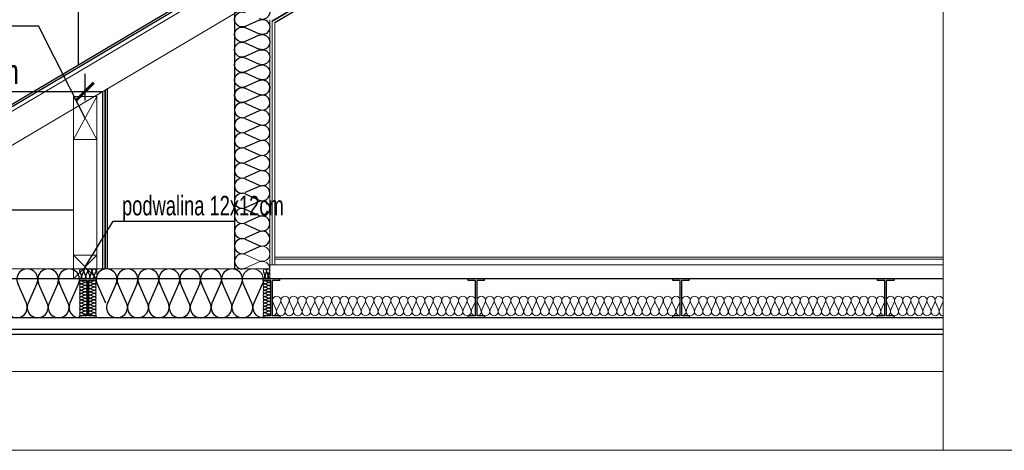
# Model space of a CAD drawing. Header units: millimetres. Extents: x -39 to 2061, y 142 to 1627.
# Tile 2 of 9: x 317 to 821, y 740 to 960. Entities that reach past the tile are written whole.
import ezdxf

# ---------------------------------------------------------------- set-up
doc = ezdxf.new("R2010")
doc.units = ezdxf.units.MM
for name, color, linetype in [('__opis mały', 1, 'Continuous'), ('__opis pomocnicze', 9, 'Continuous'), ('__SZRAF', 8, 'Continuous'), ('_STAL śruby', 8, 'Continuous'), ('_STROP opis', 4, 'Continuous'), ('INWENT STROPY', 7, 'Continuous')]:
    doc.layers.add(name, color=color, linetype=linetype)
doc.layers.add('INWENT STROPY_Nr_Pióra__2', color=7, linetype='Continuous', lineweight=13, true_color=0x7f7f7f)
doc.layers.add('Inwentaryzacja Konst._Nr_Pióra__3', color=7, linetype='Continuous', lineweight=20, true_color=0xff6600)
doc.styles.add('BIKTS', font='bikromsw.shx', dxfattribs={"width": 0.7})
doc.styles.add('BIKWYM', font='BIKROMSW.SHX', dxfattribs={"width": 0.8})
doc.dimstyles.new('_1-50', dxfattribs={"dimscale": 0.5, "dimtxt": 25, "dimasz": 18, "dimexe": 18, "dimexo": 18, "dimgap": 0, "dimtad": 0, "dimdec": 1, "dimrnd": 1, "dimzin": 9, "dimdsep": 46, "dimtxsty": 'BIKWYM', "dimblk1": 'ARCHTICK', "dimblk2": 'ARCHTICK', "dimsah": 1, "dimcen": 0, "dimdle": 18, "dimclrd": 1, "dimclre": 1, "dimclrt": 7, "dimadec": 0, "dimazin": 0, "dimtfac": 0.033333, "dimtdec": 1, "dimtmove": 0, "dimatfit": 3, "dimldrblk": 'ARCHTICK', "dimfxl": 1, "dimtvp": 0.8, "dimtolj": 1, "dimarcsym": 0})

# ---------------------------------------------------------------- blocks, each defined once
blk = doc.blocks.new('Izolacja cieplna 14_8', base_point=(-189328, 7553.2))
at = {"layer": 'INWENT STROPY_Nr_Pióra__2', "linetype": 'Continuous'}
for p, q in [((-189326.2, 7623.4), (-189308.2, 7583)), ((-189304.5, 7583), (-189286.5, 7623.4)), ((-189282.9, 7623.4), (-189264.9, 7583)), ((-189261.2, 7583), (-189243.2, 7623.4)), ((-189239.6, 7623.4), (-189221.6, 7583)), ((-189217.9, 7583), (-189199.9, 7623.4)), ((-189196.3, 7623.4), (-189178.3, 7583)), ((-189174.6, 7583), (-189156.6, 7623.4)), ((-189153, 7623.4), (-189135, 7583)), ((-189131.3, 7583), (-189113.3, 7623.4)), ((-189109.7, 7623.4), (-189091.7, 7583)), ((-189088, 7583), (-189070, 7623.4)), ((-189066.4, 7623.4), (-189048.4, 7583)), ((-189044.7, 7583), (-189026.7, 7623.4)), ((-189023.1, 7623.4), (-189005.1, 7583)), ((-189001.4, 7583), (-188983.4, 7623.4)), ((-188979.8, 7623.4), (-188961.8, 7583)), ((-188958.1, 7583), (-188940.1, 7623.4)), ((-188936.5, 7623.4), (-188918.5, 7583)), ((-188914.8, 7583), (-188896.8, 7623.4)), ((-188893.2, 7623.4), (-188875.2, 7583)), ((-188871.5, 7583), (-188853.5, 7623.4)), ((-188849.9, 7623.4), (-188831.9, 7583)), ((-188828.2, 7583), (-188810.2, 7623.4)), ((-188806.6, 7623.4), (-188788.6, 7583)), ((-188784.9, 7583), (-188766.9, 7623.4)), ((-188763.3, 7623.4), (-188745.3, 7583)), ((-188741.6, 7583), (-188723.6, 7623.4)), ((-188720, 7623.4), (-188702, 7583)), ((-188698.3, 7583), (-188680.3, 7623.4)), ((-188676.7, 7623.4), (-188658.7, 7583)), ((-188655, 7583), (-188637, 7623.4)), ((-188633.4, 7623.4), (-188615.4, 7583)), ((-188611.7, 7583), (-188593.7, 7623.4)), ((-188590.1, 7623.4), (-188572.1, 7583)), ((-188568.4, 7583), (-188550.4, 7623.4)), ((-188546.8, 7623.4), (-188528.8, 7583)), ((-188525.1, 7583), (-188507.1, 7623.4)), ((-188503.5, 7623.4), (-188485.5, 7583)), ((-188481.8, 7583), (-188463.8, 7623.4)), ((-188460.2, 7623.4), (-188442.2, 7583)), ((-188438.5, 7583), (-188420.5, 7623.4)), ((-188416.9, 7623.4), (-188398.9, 7583)), ((-188395.2, 7583), (-188377.2, 7623.4)), ((-188373.6, 7623.4), (-188355.6, 7583)), ((-188351.9, 7583), (-188333.9, 7623.4)), ((-188330.3, 7623.4), (-188312.3, 7583)), ((-188308.6, 7583), (-188290.6, 7623.4))]:
    blk.add_line(p, q, dxfattribs=at)
for centre, start_param, end_param in [((-189306.3, 7631.9), 5.870392, 9.837571), ((-189263, 7631.9), 5.870392, 9.837571), ((-189219.7, 7631.9), 5.870392, 9.837571), ((-189176.4, 7631.9), 5.870392, 9.837571), ((-189133.1, 7631.9), 5.870392, 9.837571), ((-189089.8, 7631.9), 5.870392, 9.837571), ((-189046.5, 7631.9), 5.870392, 9.837571), ((-189003.2, 7631.9), 5.870392, 9.837571), ((-188959.9, 7631.9), 5.870392, 9.837571), ((-188916.6, 7631.9), 5.870392, 9.837571), ((-188873.3, 7631.9), 5.870392, 9.837571), ((-188830, 7631.9), 5.870392, 9.837571), ((-188786.7, 7631.9), 5.870392, 9.837571), ((-188743.4, 7631.9), 5.870392, 9.837571), ((-188700.1, 7631.9), 5.870392, 9.837571), ((-188656.8, 7631.9), 5.870392, 9.837571), ((-188613.5, 7631.9), 5.870392, 9.837571), ((-188570.2, 7631.9), 5.870392, 9.837571), ((-188526.9, 7631.9), 5.870392, 9.837571), ((-188483.6, 7631.9), 5.870392, 9.837571), ((-188440.3, 7631.9), 5.870392, 9.837571), ((-188397, 7631.9), 5.870392, 9.837571), ((-188353.7, 7631.9), 5.870392, 9.837571), ((-188310.4, 7631.9), 5.870392, 9.837571), ((-189328, 7574.4), 4.712389, 6.695979), ((-189284.7, 7574.4), 2.7288, 6.695979), ((-189241.4, 7574.4), 2.7288, 6.695979), ((-189198.1, 7574.4), 2.7288, 6.695979), ((-189154.8, 7574.4), 2.7288, 6.695979), ((-189111.5, 7574.4), 2.7288, 6.695979), ((-189068.2, 7574.4), 2.7288, 6.695979), ((-189024.9, 7574.4), 2.7288, 6.695979), ((-188981.6, 7574.4), 2.7288, 6.695979), ((-188938.3, 7574.4), 2.7288, 6.695979), ((-188895, 7574.4), 2.7288, 6.695979), ((-188851.7, 7574.4), 2.7288, 6.695979), ((-188808.4, 7574.4), 2.7288, 6.695979), ((-188765.1, 7574.4), 2.7288, 6.695979), ((-188721.8, 7574.4), 2.7288, 6.695979), ((-188678.5, 7574.4), 2.7288, 6.695979), ((-188635.2, 7574.4), 2.7288, 6.695979), ((-188591.9, 7574.4), 2.7288, 6.695979), ((-188548.6, 7574.4), 2.7288, 6.695979), ((-188505.3, 7574.4), 2.7288, 6.695979), ((-188462, 7574.4), 2.7288, 6.695979), ((-188418.7, 7574.4), 2.7288, 6.695979), ((-188375.4, 7574.4), 2.7288, 6.695979), ((-188332.1, 7574.4), 2.7288, 6.695979), ((-188288.8, 7574.4), 2.7288, 4.712389)]:
    blk.add_ellipse(centre, major_axis=(21.6, 0), ratio=0.982347, start_param=start_param, end_param=end_param, dxfattribs=at)
blk = doc.blocks.new('Izolacja cieplna 14_42', base_point=(-190375.2, 7553.2))
at = {"layer": 'INWENT STROPY_Nr_Pióra__2', "linetype": 'Continuous'}
for p, q in [((-190373.4, 7623.4), (-190355.4, 7583)), ((-190351.7, 7583), (-190333.7, 7623.4)), ((-190330.1, 7623.4), (-190312.1, 7583)), ((-190308.4, 7583), (-190290.4, 7623.4)), ((-190286.8, 7623.4), (-190268.8, 7583)), ((-190265.1, 7583), (-190247.1, 7623.4)), ((-190243.5, 7623.4), (-190225.5, 7583)), ((-190221.8, 7583), (-190203.8, 7623.4)), ((-190200.2, 7623.4), (-190182.2, 7583)), ((-190178.5, 7583), (-190160.5, 7623.4)), ((-190156.9, 7623.4), (-190138.9, 7583)), ((-190135.2, 7583), (-190117.2, 7623.4)), ((-190113.6, 7623.4), (-190095.6, 7583)), ((-190091.9, 7583), (-190073.9, 7623.4)), ((-190070.3, 7623.4), (-190052.3, 7583)), ((-190048.6, 7583), (-190030.6, 7623.4)), ((-190027, 7623.4), (-190009, 7583)), ((-190005.3, 7583), (-189987.3, 7623.4)), ((-189983.7, 7623.4), (-189965.7, 7583)), ((-189962, 7583), (-189944, 7623.4)), ((-189940.4, 7623.4), (-189922.4, 7583)), ((-189918.7, 7583), (-189900.7, 7623.4)), ((-189897.1, 7623.4), (-189879.1, 7583)), ((-189875.4, 7583), (-189857.4, 7623.4)), ((-189853.8, 7623.4), (-189835.8, 7583)), ((-189832.1, 7583), (-189814.1, 7623.4)), ((-189810.5, 7623.4), (-189792.5, 7583)), ((-189788.8, 7583), (-189770.8, 7623.4)), ((-189767.2, 7623.4), (-189749.2, 7583)), ((-189745.5, 7583), (-189727.5, 7623.4)), ((-189723.9, 7623.4), (-189705.9, 7583)), ((-189702.2, 7583), (-189684.2, 7623.4)), ((-189680.6, 7623.4), (-189662.6, 7583)), ((-189658.9, 7583), (-189640.9, 7623.4)), ((-189637.3, 7623.4), (-189619.3, 7583)), ((-189615.6, 7583), (-189597.6, 7623.4)), ((-189594, 7623.4), (-189576, 7583)), ((-189572.3, 7583), (-189554.3, 7623.4)), ((-189550.7, 7623.4), (-189532.7, 7583)), ((-189529, 7583), (-189511, 7623.4)), ((-189507.4, 7623.4), (-189489.4, 7583)), ((-189485.7, 7583), (-189467.7, 7623.4)), ((-189464.1, 7623.4), (-189446.1, 7583)), ((-189442.4, 7583), (-189424.4, 7623.4)), ((-189420.8, 7623.4), (-189402.8, 7583)), ((-189399.1, 7583), (-189381.1, 7623.4)), ((-189377.5, 7623.4), (-189359.5, 7583)), ((-189355.8, 7583), (-189337.8, 7623.4))]:
    blk.add_line(p, q, dxfattribs=at)
for centre, start_param, end_param in [((-190353.5, 7631.9), 5.870392, 9.837571), ((-190310.2, 7631.9), 5.870392, 9.837571), ((-190266.9, 7631.9), 5.870392, 9.837571), ((-190223.6, 7631.9), 5.870392, 9.837571), ((-190180.3, 7631.9), 5.870392, 9.837571), ((-190137, 7631.9), 5.870392, 9.837571), ((-190093.7, 7631.9), 5.870392, 9.837571), ((-190050.4, 7631.9), 5.870392, 9.837571), ((-190007.1, 7631.9), 5.870392, 9.837571), ((-189963.8, 7631.9), 5.870392, 9.837571), ((-189920.5, 7631.9), 5.870392, 9.837571), ((-189877.2, 7631.9), 5.870392, 9.837571), ((-189833.9, 7631.9), 5.870392, 9.837571), ((-189790.6, 7631.9), 5.870392, 9.837571), ((-189747.3, 7631.9), 5.870392, 9.837571), ((-189704, 7631.9), 5.870392, 9.837571), ((-189660.7, 7631.9), 5.870392, 9.837571), ((-189617.4, 7631.9), 5.870392, 9.837571), ((-189574.1, 7631.9), 5.870392, 9.837571), ((-189530.8, 7631.9), 5.870392, 9.837571), ((-189487.5, 7631.9), 5.870392, 9.837571), ((-189444.2, 7631.9), 5.870392, 9.837571), ((-189400.9, 7631.9), 5.870392, 9.837571), ((-189357.6, 7631.9), 5.870392, 9.837571), ((-190375.2, 7574.4), 4.712389, 6.695979), ((-190331.9, 7574.4), 2.7288, 6.695979), ((-190288.6, 7574.4), 2.7288, 6.695979), ((-190245.3, 7574.4), 2.7288, 6.695979), ((-190202, 7574.4), 2.7288, 6.695979), ((-190158.7, 7574.4), 2.7288, 6.695979), ((-190115.4, 7574.4), 2.7288, 6.695979), ((-190072.1, 7574.4), 2.7288, 6.695979), ((-190028.8, 7574.4), 2.7288, 6.695979), ((-189985.5, 7574.4), 2.7288, 6.695979), ((-189942.2, 7574.4), 2.7288, 6.695979), ((-189898.9, 7574.4), 2.7288, 6.695979), ((-189855.6, 7574.4), 2.7288, 6.695979), ((-189812.3, 7574.4), 2.7288, 6.695979), ((-189769, 7574.4), 2.7288, 6.695979), ((-189725.7, 7574.4), 2.7288, 6.695979), ((-189682.4, 7574.4), 2.7288, 6.695979), ((-189639.1, 7574.4), 2.7288, 6.695979), ((-189595.8, 7574.4), 2.7288, 6.695979), ((-189552.5, 7574.4), 2.7288, 6.695979), ((-189509.2, 7574.4), 2.7288, 6.695979), ((-189465.9, 7574.4), 2.7288, 6.695979), ((-189422.6, 7574.4), 2.7288, 6.695979), ((-189379.3, 7574.4), 2.7288, 6.695979), ((-189336, 7574.4), 2.7288, 4.712389)]:
    blk.add_ellipse(centre, major_axis=(21.6, 0), ratio=0.982347, start_param=start_param, end_param=end_param, dxfattribs=at)
blk = doc.blocks.new('Izolacja cieplna 14_43', base_point=(-188280.8, 7553.2))
at = {"layer": 'INWENT STROPY_Nr_Pióra__2', "linetype": 'Continuous'}
for p, q in [((-188279, 7623.4), (-188261, 7583)), ((-188257.3, 7583), (-188239.3, 7623.4)), ((-188235.7, 7623.4), (-188217.7, 7583)), ((-188214, 7583), (-188196, 7623.4)), ((-188192.4, 7623.4), (-188174.4, 7583)), ((-188170.7, 7583), (-188152.7, 7623.4)), ((-188149.1, 7623.4), (-188131.1, 7583)), ((-188127.4, 7583), (-188109.4, 7623.4)), ((-188105.8, 7623.4), (-188087.8, 7583)), ((-188084.1, 7583), (-188066.1, 7623.4)), ((-188062.5, 7623.4), (-188044.5, 7583)), ((-188040.8, 7583), (-188022.8, 7623.4)), ((-188019.2, 7623.4), (-188001.2, 7583)), ((-187997.5, 7583), (-187979.5, 7623.4)), ((-187975.9, 7623.4), (-187957.9, 7583)), ((-187954.2, 7583), (-187936.2, 7623.4)), ((-187932.6, 7623.4), (-187914.6, 7583)), ((-187910.9, 7583), (-187892.9, 7623.4)), ((-187889.3, 7623.4), (-187871.3, 7583)), ((-187867.6, 7583), (-187849.6, 7623.4)), ((-187846, 7623.4), (-187828, 7583)), ((-187824.3, 7583), (-187806.3, 7623.4)), ((-187802.7, 7623.4), (-187784.7, 7583)), ((-187781, 7583), (-187763, 7623.4)), ((-187759.4, 7623.4), (-187741.4, 7583)), ((-187737.7, 7583), (-187719.7, 7623.4)), ((-187716.1, 7623.4), (-187698.1, 7583)), ((-187694.4, 7583), (-187676.4, 7623.4)), ((-187672.8, 7623.4), (-187654.8, 7583)), ((-187651.1, 7583), (-187633.1, 7623.4)), ((-187629.5, 7623.4), (-187611.5, 7583)), ((-187607.8, 7583), (-187589.8, 7623.4)), ((-187586.2, 7623.4), (-187568.2, 7583)), ((-187564.5, 7583), (-187546.5, 7623.4)), ((-187542.9, 7623.4), (-187524.9, 7583)), ((-187521.2, 7583), (-187503.2, 7623.4)), ((-187499.6, 7623.4), (-187481.6, 7583)), ((-187477.9, 7583), (-187459.9, 7623.4)), ((-187456.3, 7623.4), (-187438.3, 7583)), ((-187434.6, 7583), (-187416.6, 7623.4)), ((-187413, 7623.4), (-187395, 7583)), ((-187391.3, 7583), (-187373.3, 7623.4)), ((-187369.7, 7623.4), (-187351.7, 7583)), ((-187348, 7583), (-187330, 7623.4)), ((-187326.4, 7623.4), (-187308.4, 7583)), ((-187304.7, 7583), (-187286.7, 7623.4)), ((-187283.1, 7623.4), (-187265.1, 7583)), ((-187261.4, 7583), (-187243.4, 7623.4))]:
    blk.add_line(p, q, dxfattribs=at)
for centre, start_param, end_param in [((-188259.1, 7631.9), 5.870392, 9.837571), ((-188215.8, 7631.9), 5.870392, 9.837571), ((-188172.5, 7631.9), 5.870392, 9.837571), ((-188129.2, 7631.9), 5.870392, 9.837571), ((-188085.9, 7631.9), 5.870392, 9.837571), ((-188042.6, 7631.9), 5.870392, 9.837571), ((-187999.3, 7631.9), 5.870392, 9.837571), ((-187956, 7631.9), 5.870392, 9.837571), ((-187912.7, 7631.9), 5.870392, 9.837571), ((-187869.4, 7631.9), 5.870392, 9.837571), ((-187826.1, 7631.9), 5.870392, 9.837571), ((-187782.8, 7631.9), 5.870392, 9.837571), ((-187739.5, 7631.9), 5.870392, 9.837571), ((-187696.2, 7631.9), 5.870392, 9.837571), ((-187652.9, 7631.9), 5.870392, 9.837571), ((-187609.6, 7631.9), 5.870392, 9.837571), ((-187566.3, 7631.9), 5.870392, 9.837571), ((-187523, 7631.9), 5.870392, 9.837571), ((-187479.7, 7631.9), 5.870392, 9.837571), ((-187436.4, 7631.9), 5.870392, 9.837571), ((-187393.1, 7631.9), 5.870392, 9.837571), ((-187349.8, 7631.9), 5.870392, 9.837571), ((-187306.5, 7631.9), 5.870392, 9.837571), ((-187263.2, 7631.9), 5.870392, 9.837571), ((-188280.8, 7574.4), 4.712389, 6.695979), ((-188237.5, 7574.4), 2.7288, 6.695979), ((-188194.2, 7574.4), 2.7288, 6.695979), ((-188150.9, 7574.4), 2.7288, 6.695979), ((-188107.6, 7574.4), 2.7288, 6.695979), ((-188064.3, 7574.4), 2.7288, 6.695979), ((-188021, 7574.4), 2.7288, 6.695979), ((-187977.7, 7574.4), 2.7288, 6.695979), ((-187934.4, 7574.4), 2.7288, 6.695979), ((-187891.1, 7574.4), 2.7288, 6.695979), ((-187847.8, 7574.4), 2.7288, 6.695979), ((-187804.5, 7574.4), 2.7288, 6.695979), ((-187761.2, 7574.4), 2.7288, 6.695979), ((-187717.9, 7574.4), 2.7288, 6.695979), ((-187674.6, 7574.4), 2.7288, 6.695979), ((-187631.3, 7574.4), 2.7288, 6.695979), ((-187588, 7574.4), 2.7288, 6.695979), ((-187544.7, 7574.4), 2.7288, 6.695979), ((-187501.4, 7574.4), 2.7288, 6.695979), ((-187458.1, 7574.4), 2.7288, 6.695979), ((-187414.8, 7574.4), 2.7288, 6.695979), ((-187371.5, 7574.4), 2.7288, 6.695979), ((-187328.2, 7574.4), 2.7288, 6.695979), ((-187284.9, 7574.4), 2.7288, 6.695979), ((-187241.6, 7574.4), 2.7288, 4.712389)]:
    blk.add_ellipse(centre, major_axis=(21.6, 0), ratio=0.982347, start_param=start_param, end_param=end_param, dxfattribs=at)
blk = doc.blocks.new('Izolacja cieplna 14_61', base_point=(-187233.6, 7553.2))
at = {"layer": 'INWENT STROPY_Nr_Pióra__2', "linetype": 'Continuous'}
for p, q in [((-187231.9, 7623.4), (-187214.6, 7583)), ((-187211.1, 7583), (-187193.9, 7623.4)), ((-187190.4, 7623.4), (-187173.2, 7583)), ((-187169.7, 7583), (-187152.5, 7623.4)), ((-187149, 7623.4), (-187131.8, 7583)), ((-187128.3, 7583), (-187111, 7623.4)), ((-187107.6, 7623.4), (-187090.3, 7583)), ((-187086.9, 7583), (-187069.6, 7623.4)), ((-187066.1, 7623.4), (-187048.9, 7583)), ((-187045.4, 7583), (-187028.2, 7623.4)), ((-187024.7, 7623.4), (-187007.5, 7583)), ((-187004, 7583), (-186986.8, 7623.4)), ((-186983.3, 7623.4), (-186966, 7583)), ((-186962.6, 7583), (-186945.3, 7623.4))]:
    blk.add_line(p, q, dxfattribs=at)
for centre, start_param, end_param in [((-187212.9, 7631.9), 4.299595, 8.266775), ((-187171.5, 7631.9), 4.299595, 8.266775), ((-187130, 7631.9), 4.299595, 8.266775), ((-187088.6, 7631.9), 4.299595, 8.266775), ((-187047.2, 7631.9), 4.299595, 8.266775), ((-187005.7, 7631.9), 4.299595, 8.266775), ((-186964.3, 7631.9), 4.299595, 8.266775), ((-187233.6, 7574.4), 3.141593, 5.125182), ((-187192.2, 7574.4), 1.158004, 5.125183), ((-187150.7, 7574.4), 1.158004, 5.125183), ((-187109.3, 7574.4), 1.158004, 5.125183), ((-187067.9, 7574.4), 1.158004, 5.125183), ((-187026.5, 7574.4), 1.158004, 5.125183), ((-186985, 7574.4), 1.158004, 5.125183), ((-186943.6, 7574.4), 1.158004, 3.141593)]:
    blk.add_ellipse(centre, major_axis=(0, 21.3), ratio=0.973974, start_param=start_param, end_param=end_param, dxfattribs=at)
blk = doc.blocks.new('_ARCHTICK')
at = {"color": 0, "linetype": 'ByBlock', "const_width": 0.15}
blk.add_lwpolyline([(-0.5, -0.5), (0.5, 0.5)], dxfattribs=at)
blk = doc.blocks.new('*D15')
at = {"layer": '_STAL śruby', "color": 1, "lineweight": -2, "transparency": 16777216}
for p, q in [((235.24, 850.24), (235.24, 932.52)), ((350.74, 918.93), (350.74, 932.52)), ((226.24, 923.52), (359.74, 923.52))]:
    blk.add_line(p, q, dxfattribs=at)
at = {"layer": 'DEFPOINTS', "color": 0, "transparency": 16777216}
for p in [(350.74, 923.52), (350.74, 909.93), (235.24, 841.24)]:
    blk.add_point(p, dxfattribs=at)
at = {"layer": '_STAL śruby', "color": 1, "lineweight": -2, "transparency": 16777216, "xscale": 9, "yscale": 9, "zscale": 9, "rotation": 180}
blk.add_blockref('_ARCHTICK', (235.24, 923.52), dxfattribs=at)
at = {"layer": '_STAL śruby', "color": 1, "lineweight": -2, "transparency": 16777216, "xscale": 9, "yscale": 9, "zscale": 9}
blk.add_blockref('_ARCHTICK', (350.74, 923.52), dxfattribs=at)
at = {"layer": '_STAL śruby', "color": 7, "transparency": 16777216, "insert": (292.99, 933.52), "char_height": 12.5, "attachment_point": 5, "style": 'BIKWYM'}
blk.add_mtext('\\A1;~115cm', dxfattribs=at)

msp = doc.modelspace()

# ---------------------------------------------------------------- linework, layer by layer
at = {"layer": '__opis pomocnicze'}
for p, q in [((215.48, 957.13), (326.94, 957.13)), ((197.03, 862.91), (344.74, 862.91))]:
    msp.add_line(p, q, dxfattribs=at)
msp.add_lwpolyline([(350.74, 909.93), (326.94, 957.13)], dxfattribs=at)
at = {"layer": '__SZRAF', "linetype": 'Continuous'}
for p, q in [((897.74, 1263.49), (243.93, 875.69)), ((897.74, 1262.33), (243.93, 874.53)), ((347.24, 1094.24), (347.24, 936.97)), ((446.49, 959.5), (675.16, 1095.14)), ((674.62, 1094.82), (446.49, 959.5)), ((447.74, 958.79), (675.26, 1093.74)), ((427.24, 978.61), (427.24, 832.74)), ((439.87, 960.02), (432.6, 956.8)), ((432.6, 956.15), (439.87, 952.94)), ((439.87, 952.29), (432.6, 949.07)), ((432.6, 948.42), (439.87, 945.2)), ((432.6, 948.42), (439.87, 945.2)), ((439.87, 944.55), (432.6, 941.34)), ((439.87, 944.55), (432.6, 941.34)), ((432.6, 940.69), (439.87, 937.47)), ((439.87, 936.82), (432.6, 933.6)), ((432.6, 932.95), (439.87, 929.74)), ((439.87, 929.09), (432.6, 925.87)), ((359.74, 923.46), (359.74, 832.74)), ((360.99, 832.74), (360.99, 924.2)), ((360.99, 924.2), (360.99, 832.74)), ((362.24, 832.74), (362.24, 924.94)), ((432.6, 925.22), (439.87, 922)), ((432.6, 925.22), (439.87, 922)), ((439.87, 921.35), (432.6, 918.14)), ((439.87, 921.35), (432.6, 918.14)), ((432.6, 917.49), (439.87, 914.27)), ((439.87, 913.62), (432.6, 910.4)), ((432.6, 909.75), (439.87, 906.54)), ((439.87, 905.89), (432.6, 902.67)), ((432.6, 902.02), (439.87, 898.8)), ((439.87, 898.15), (432.6, 894.94)), ((432.6, 894.29), (439.87, 891.07)), ((439.87, 890.42), (432.6, 887.2)), ((432.6, 886.55), (439.87, 883.34)), ((439.87, 882.69), (432.6, 879.47)), ((432.6, 878.82), (439.87, 875.6)), ((439.87, 874.95), (432.6, 871.74)), ((432.6, 871.09), (439.87, 867.87)), ((439.87, 867.22), (432.6, 864)), ((432.6, 863.35), (439.87, 860.14)), ((439.87, 859.49), (432.6, 856.27)), ((432.6, 855.62), (439.87, 852.4)), ((439.87, 851.75), (432.6, 848.54)), ((432.6, 847.89), (439.87, 844.67)), ((439.87, 844.02), (432.6, 840.8)), ((347.99, 831.25), (348.87, 829.23)), ((349.05, 829.23), (349.93, 831.25)), ((350.11, 831.25), (351, 829.23)), ((351.18, 829.23), (352.06, 831.25)), ((352.24, 831.25), (353.12, 829.23)), ((353.3, 829.23), (354.18, 831.25)), ((354.36, 831.25), (355.25, 829.23)), ((355.43, 829.23), (356.31, 831.25)), ((442, 831.25), (442.69, 829.23)), ((442.82, 829.23), (443.51, 831.25)), ((443.65, 831.25), (444.34, 829.23)), ((444.48, 829.23), (445.17, 831.25)), ((349.05, 826.68), (350.6, 826)), ((355.25, 826.68), (353.7, 826)), ((443.07, 826.68), (444.63, 826)), ((320.72, 815.19), (316.27, 825.29)), ((326.07, 825.29), (321.62, 815.19)), ((331.41, 815.19), (326.97, 825.29)), ((336.76, 825.29), (332.31, 815.19)), ((342.1, 815.19), (337.66, 825.29)), ((347.45, 825.29), (343, 815.19)), ((350.6, 825.86), (349.05, 825.18)), ((349.05, 825.04), (350.6, 824.36)), ((350.6, 824.22), (349.05, 823.54)), ((349.05, 823.4), (350.6, 822.72)), ((350.6, 822.58), (349.05, 821.9)), ((349.05, 821.77), (350.6, 821.09)), ((353.7, 825.86), (355.25, 825.18)), ((355.25, 825.04), (353.7, 824.36)), ((353.7, 824.22), (355.25, 823.54)), ((355.25, 823.4), (353.7, 822.72)), ((353.7, 822.58), (355.25, 821.9)), ((355.25, 821.77), (353.7, 821.09)), ((361.3, 815.19), (356.85, 825.29)), ((366.64, 825.29), (362.19, 815.19)), ((371.99, 815.19), (367.54, 825.29)), ((377.33, 825.29), (372.88, 815.19)), ((382.68, 815.19), (378.23, 825.29)), ((388.02, 825.29), (383.58, 815.19)), ((393.37, 815.19), (388.92, 825.29)), ((398.71, 825.29), (394.27, 815.19)), ((404.06, 815.19), (399.61, 825.29)), ((409.41, 825.29), (404.96, 815.19)), ((414.75, 815.19), (410.3, 825.29)), ((420.1, 825.29), (415.65, 815.19)), ((425.44, 815.19), (420.99, 825.29)), ((430.79, 825.29), (426.34, 815.19)), ((436.13, 815.19), (431.69, 825.29)), ((441.48, 825.29), (437.03, 815.19)), ((444.63, 825.86), (443.07, 825.18)), ((443.07, 825.04), (444.63, 824.36)), ((444.63, 824.22), (443.07, 823.54)), ((443.07, 823.4), (444.63, 822.72)), ((444.63, 822.58), (443.07, 821.9)), ((443.07, 821.77), (444.63, 821.09)), ((350.6, 820.95), (349.05, 820.27)), ((349.05, 820.13), (350.6, 819.45)), ((350.6, 819.31), (349.05, 818.63)), ((349.05, 818.49), (350.6, 817.81)), ((350.6, 817.68), (349.05, 817)), ((349.05, 816.86), (350.6, 816.18)), ((350.6, 816.04), (349.05, 815.36)), ((353.7, 820.95), (355.25, 820.27)), ((355.25, 820.13), (353.7, 819.45)), ((353.7, 819.31), (355.25, 818.63)), ((355.25, 818.49), (353.7, 817.81)), ((353.7, 817.68), (355.25, 817)), ((355.25, 816.86), (353.7, 816.18)), ((353.7, 816.04), (355.25, 815.36)), ((444.63, 820.95), (443.07, 820.27)), ((443.07, 820.13), (444.63, 819.45)), ((444.63, 819.31), (443.07, 818.63)), ((443.07, 818.49), (444.63, 817.81)), ((444.63, 817.68), (443.07, 817)), ((443.07, 816.86), (444.63, 816.18)), ((444.63, 816.04), (443.07, 815.36)), ((349.05, 815.22), (350.6, 814.54)), ((350.6, 814.4), (349.05, 813.72)), ((349.05, 813.58), (350.6, 812.9)), ((350.6, 812.77), (349.05, 812.09)), ((349.05, 811.95), (350.6, 811.27)), ((350.6, 811.13), (349.05, 810.45)), ((355.25, 815.22), (353.7, 814.54)), ((353.7, 814.4), (355.25, 813.72)), ((355.25, 813.58), (353.7, 812.9)), ((353.7, 812.77), (355.25, 812.09)), ((355.25, 811.95), (353.7, 811.27)), ((353.7, 811.13), (355.25, 810.45)), ((443.07, 815.22), (444.63, 814.54)), ((444.63, 814.4), (443.07, 813.72)), ((443.07, 813.58), (444.63, 812.9)), ((444.63, 812.77), (443.07, 812.09)), ((443.07, 811.95), (444.63, 811.27)), ((444.63, 811.13), (443.07, 810.45)), ((349.05, 810.31), (350.6, 809.63)), ((350.6, 809.49), (349.05, 808.81)), ((355.25, 810.31), (353.7, 809.63)), ((353.7, 809.49), (355.25, 808.81)), ((443.07, 810.31), (444.63, 809.63)), ((444.63, 809.49), (443.07, 808.81)), ((789.74, 801.74), (217.74, 801.74)), ((789.74, 799.24), (217.74, 799.24))]:
    msp.add_line(p, q, dxfattribs=at)
at = {"layer": '__SZRAF', "linetype": 'Continuous', "extrusion": (0, 0, -1)}
for centre, start_param, end_param in [((441.41, 964.21), 2.7288, 6.695979), ((431.07, 960.34), 5.870392, 9.837571), ((441.41, 956.48), 2.7288, 6.695979), ((431.07, 952.61), 5.870392, 9.837571), ((441.41, 948.74), 2.7288, 6.695979), ((431.07, 944.88), 5.870392, 9.837571), ((431.07, 944.88), 5.870392, 9.837571), ((441.41, 948.74), 4.712389, 6.695979), ((441.41, 941.01), 2.7288, 6.695979), ((431.07, 937.14), 5.870392, 9.837571), ((441.41, 933.28), 2.7288, 6.695979), ((431.07, 929.41), 5.870392, 9.837571), ((441.41, 925.54), 2.7288, 6.695979), ((431.07, 921.68), 5.870392, 9.837571)]:
    msp.add_ellipse(centre, major_axis=(0, -3.87), ratio=0.990051, start_param=start_param, end_param=end_param, dxfattribs=at)
at = {"layer": '__SZRAF', "linetype": 'Continuous'}
for centre, major_axis, ratio, start_param, end_param in [((441.41, 925.54), (0, -3.87), 0.990051, 5.870392, 9.837571), ((431.07, 921.68), (0, -3.87), 0.990051, 2.728799, 6.695979), ((441.41, 917.81), (0, -3.87), 0.990051, 5.870392, 9.837571), ((431.07, 913.94), (0, -3.87), 0.990051, 2.728799, 6.695979), ((441.41, 910.08), (0, -3.87), 0.990051, 5.870392, 9.837571), ((431.07, 906.21), (0, -3.87), 0.990051, 2.728799, 6.695979), ((431.07, 898.48), (0, -3.87), 0.990051, 2.728799, 6.695979), ((441.41, 902.34), (0, -3.87), 0.990051, 5.870392, 9.837571), ((441.41, 894.61), (0, -3.87), 0.990051, 5.870392, 9.837571), ((431.07, 890.74), (0, -3.87), 0.990051, 2.728799, 6.695979), ((431.07, 883.01), (0, -3.87), 0.990051, 2.728799, 6.695979), ((441.41, 886.88), (0, -3.87), 0.990051, 5.870392, 9.837571), ((441.41, 879.14), (0, -3.87), 0.990051, 5.870392, 9.837571), ((431.07, 875.28), (0, -3.87), 0.990051, 2.728799, 6.695979), ((431.07, 867.54), (0, -3.87), 0.990051, 2.728799, 6.695979), ((441.41, 871.41), (0, -3.87), 0.990051, 5.870392, 9.837571), ((441.41, 863.68), (0, -3.87), 0.990051, 5.870392, 9.837571), ((431.07, 859.81), (0, -3.87), 0.990051, 2.728799, 6.695979), ((431.07, 852.08), (0, -3.87), 0.990051, 2.728799, 6.695979), ((441.41, 855.94), (0, -3.87), 0.990051, 5.870392, 9.837571), ((441.41, 848.21), (0, -3.87), 0.990051, 5.870392, 9.837571), ((431.07, 844.34), (0, -3.87), 0.990051, 2.728799, 6.695979), ((431.07, 836.61), (0, -3.87), 0.990051, 2.728799, 6.695979), ((321.17, 827.43), (-5.35, 0), 0.994649, 2.728799, 6.695979), ((331.86, 827.43), (-5.35, 0), 0.994649, 2.728799, 6.695979), ((342.55, 827.43), (-5.35, 0), 0.994649, 2.728799, 6.695979), ((348.96, 831.68), (0, 1.06), 0.999163, 4.299595, 8.266775), ((351.09, 831.68), (0, 1.06), 0.999163, 4.299595, 8.266775), ((353.21, 831.68), (0, 1.06), 0.999163, 4.299595, 8.266775), ((355.34, 831.68), (0, 1.06), 0.999163, 4.299595, 8.266775), ((361.74, 827.43), (-5.35, 0), 0.994649, 2.728799, 6.695979), ((372.44, 827.43), (-5.35, 0), 0.994649, 2.728799, 6.695979), ((383.13, 827.43), (-5.35, 0), 0.994649, 2.728799, 6.695979), ((393.82, 827.43), (-5.35, 0), 0.994649, 2.728799, 6.695979), ((404.51, 827.43), (-5.35, 0), 0.994649, 2.728799, 6.695979), ((415.2, 827.43), (-5.35, 0), 0.994649, 2.728799, 6.695979), ((425.89, 827.43), (-5.35, 0), 0.994649, 2.728799, 6.695979), ((348.72, 825.93), (0.819, 0), 0.999232, 1.158003, 5.125183), ((347.9, 828.81), (0, 1.06), 0.999163, 3.141593, 5.125182), ((350.02, 828.81), (0, 1.06), 0.999163, 1.158004, 5.125183), ((350.93, 826.74), (0.819, 0), 0.999232, 4.299596, 6.283185), ((352.15, 828.81), (0, 1.06), 0.999163, 1.158004, 5.125183), ((353.37, 826.74), (0.819, 0), 0.999232, 3.141593, 5.125182), ((354.27, 828.81), (0, 1.06), 0.999163, 1.158004, 5.125183), ((355.58, 825.93), (0.819, 0), 0.999232, 4.299595, 8.266775), ((356.4, 828.81), (0, 1.06), 0.999163, 1.158004, 3.141593), ((442.75, 825.93), (0.819, 0), 0.999232, 1.158003, 5.125183), ((441.93, 828.81), (0, 1.06), 0.77818, 3.141593, 5.125182), ((443.58, 828.81), (0, 1.06), 0.77818, 1.158004, 5.125183), ((445.24, 828.81), (0, 1.06), 0.77818, 1.158004, 3.141593), ((444.96, 826.74), (0.819, 0), 0.999232, 4.299596, 6.283185), ((348.72, 824.29), (0.819, 0), 0.999232, 1.158003, 5.125183), ((348.72, 822.65), (0.819, 0), 0.999232, 1.158003, 5.125183), ((348.72, 821.02), (0.819, 0), 0.999232, 1.158003, 5.125183), ((350.93, 825.11), (0.819, 0), 0.999232, 4.299595, 8.266774), ((350.93, 823.47), (0.819, 0), 0.999232, 4.299595, 8.266774), ((350.93, 821.84), (0.819, 0), 0.999232, 4.299595, 8.266774), ((350.93, 820.2), (0.819, 0), 0.999232, 4.299595, 8.266774), ((353.37, 825.11), (0.819, 0), 0.999232, 1.158004, 5.125183), ((353.37, 823.47), (0.819, 0), 0.999232, 1.158004, 5.125183), ((353.37, 821.84), (0.819, 0), 0.999232, 1.158004, 5.125183), ((353.37, 820.2), (0.819, 0), 0.999232, 1.158004, 5.125183), ((355.58, 824.29), (0.819, 0), 0.999232, 4.299595, 8.266775), ((355.58, 822.65), (0.819, 0), 0.999232, 4.299595, 8.266775), ((355.58, 821.02), (0.819, 0), 0.999232, 4.299595, 8.266775), ((442.75, 824.29), (0.819, 0), 0.999232, 1.158003, 5.125183), ((442.75, 822.65), (0.819, 0), 0.999232, 1.158003, 5.125183), ((442.75, 821.02), (0.819, 0), 0.999232, 1.158003, 5.125183), ((444.96, 825.11), (0.819, 0), 0.999232, 4.299595, 8.266774), ((444.96, 823.47), (0.819, 0), 0.999232, 4.299595, 8.266774), ((444.96, 821.84), (0.819, 0), 0.999232, 4.299595, 8.266774), ((444.96, 820.2), (0.819, 0), 0.999232, 4.299595, 8.266774), ((348.72, 819.38), (0.819, 0), 0.999232, 1.158003, 5.125183), ((348.72, 817.74), (0.819, 0), 0.999232, 1.158003, 5.125183), ((348.72, 816.11), (0.819, 0), 0.999232, 1.158003, 5.125183), ((350.93, 818.56), (0.819, 0), 0.999232, 4.299595, 8.266774), ((350.93, 816.93), (0.819, 0), 0.999232, 4.299595, 8.266774), ((350.93, 815.29), (0.819, 0), 0.999232, 4.299595, 8.266774), ((353.37, 818.56), (0.819, 0), 0.999232, 1.158004, 5.125183), ((353.37, 816.93), (0.819, 0), 0.999232, 1.158004, 5.125183), ((353.37, 815.29), (0.819, 0), 0.999232, 1.158004, 5.125183), ((355.58, 819.38), (0.819, 0), 0.999232, 4.299595, 8.266775), ((355.58, 817.74), (0.819, 0), 0.999232, 4.299595, 8.266775), ((355.58, 816.11), (0.819, 0), 0.999232, 4.299595, 8.266775), ((442.75, 819.38), (0.819, 0), 0.999232, 1.158003, 5.125183), ((442.75, 817.74), (0.819, 0), 0.999232, 1.158003, 5.125183), ((442.75, 816.11), (0.819, 0), 0.999232, 1.158003, 5.125183), ((444.96, 818.56), (0.819, 0), 0.999232, 4.299595, 8.266774), ((444.96, 816.93), (0.819, 0), 0.999232, 4.299595, 8.266774), ((444.96, 815.29), (0.819, 0), 0.999232, 4.299595, 8.266774), ((315.83, 813.06), (-5.35, 0), 0.994649, 5.870392, 9.837571), ((326.52, 813.06), (-5.35, 0), 0.994649, 5.870392, 9.837571), ((337.21, 813.06), (-5.35, 0), 0.994649, 5.870392, 9.837571), ((347.9, 813.06), (-5.35, 0), 0.994649, 5.870392, 7.853982), ((348.72, 814.47), (0.819, 0), 0.999232, 1.158003, 5.125183), ((348.72, 812.84), (0.819, 0), 0.999232, 1.158003, 5.125183), ((348.72, 811.2), (0.819, 0), 0.999232, 1.158003, 5.125183), ((350.93, 813.65), (0.819, 0), 0.999232, 4.299595, 8.266774), ((350.93, 812.02), (0.819, 0), 0.999232, 4.299595, 8.266774), ((350.93, 810.38), (0.819, 0), 0.999232, 4.299595, 8.266774), ((353.37, 813.65), (0.819, 0), 0.999232, 1.158004, 5.125183), ((353.37, 812.02), (0.819, 0), 0.999232, 1.158004, 5.125183), ((353.37, 810.38), (0.819, 0), 0.999232, 1.158004, 5.125183), ((355.58, 814.47), (0.819, 0), 0.999232, 4.299595, 8.266775), ((355.58, 812.84), (0.819, 0), 0.999232, 4.299595, 8.266775), ((355.58, 811.2), (0.819, 0), 0.999232, 4.299595, 8.266775), ((367.09, 813.06), (-5.35, 0), 0.994649, 5.870392, 9.837571), ((377.78, 813.06), (-5.35, 0), 0.994649, 5.870392, 9.837571), ((388.47, 813.06), (-5.35, 0), 0.994649, 5.870392, 9.837571), ((399.16, 813.06), (-5.35, 0), 0.994649, 5.870392, 9.837571), ((409.85, 813.06), (-5.35, 0), 0.994649, 5.870392, 9.837571), ((420.55, 813.06), (-5.35, 0), 0.994649, 5.870392, 9.837571), ((431.24, 813.06), (-5.35, 0), 0.994649, 5.870392, 9.837571), ((441.93, 813.06), (-5.35, 0), 0.994649, 5.870392, 7.853982), ((442.75, 814.47), (0.819, 0), 0.999232, 1.158003, 5.125183), ((442.75, 812.84), (0.819, 0), 0.999232, 1.158003, 5.125183), ((442.75, 811.2), (0.819, 0), 0.999232, 1.158003, 5.125183), ((444.96, 813.65), (0.819, 0), 0.999232, 4.299595, 8.266774), ((444.96, 812.02), (0.819, 0), 0.999232, 4.299595, 8.266774), ((444.96, 810.38), (0.819, 0), 0.999232, 4.299595, 8.266774), ((348.72, 809.56), (0.819, 0), 0.999232, 1.158003, 5.125183), ((350.93, 808.74), (0.819, 0), 0.999232, 0, 1.983589), ((353.37, 808.74), (0.819, 0), 0.999232, 1.158004, 3.141593), ((355.58, 809.56), (0.819, 0), 0.999232, 4.299595, 8.266775), ((442.75, 809.56), (0.819, 0), 0.999232, 1.158003, 5.125183), ((444.96, 808.74), (0.819, 0), 0.999232, 0, 1.983589)]:
    msp.add_ellipse(centre, major_axis=major_axis, ratio=ratio, start_param=start_param, end_param=end_param, dxfattribs=at)
at = {"layer": '_STAL śruby'}
msp.add_lwpolyline([(350.74, 833.74), (365.2, 857.18), (427.24, 857.18)], dxfattribs=at)
at = {"layer": '_STROP opis'}
for p, q in [((789.74, 827.74), (203.74, 827.74)), ((347.9, 826.74), (347.9, 827.74)), ((356.4, 827.74), (347.9, 827.74)), ((351.75, 826.74), (347.9, 826.74)), ((351.75, 808.74), (351.75, 826.74)), ((356.4, 826.74), (352.55, 826.74)), ((352.55, 808.74), (352.55, 826.74)), ((356.4, 826.74), (356.4, 827.74)), ((450.43, 827.74), (441.93, 827.74)), ((441.93, 826.74), (441.93, 827.74)), ((445.78, 826.74), (441.93, 826.74)), ((445.78, 808.74), (445.78, 826.74)), ((446.58, 808.74), (446.58, 826.74)), ((450.43, 826.74), (446.58, 826.74)), ((450.43, 826.74), (450.43, 827.74)), ((555.15, 827.74), (546.65, 827.74)), ((546.65, 826.74), (546.65, 827.74)), ((550.5, 826.74), (546.65, 826.74)), ((550.5, 808.74), (550.5, 826.74)), ((551.3, 808.74), (551.3, 826.74)), ((555.15, 826.74), (551.3, 826.74)), ((555.15, 826.74), (555.15, 827.74)), ((659.87, 827.74), (651.37, 827.74)), ((651.37, 826.74), (651.37, 827.74)), ((655.22, 826.74), (651.37, 826.74)), ((655.22, 808.74), (655.22, 826.74)), ((659.87, 826.74), (656.02, 826.74)), ((656.02, 808.74), (656.02, 826.74)), ((659.87, 826.74), (659.87, 827.74)), ((764.59, 827.74), (756.09, 827.74)), ((756.09, 826.74), (756.09, 827.74)), ((759.94, 826.74), (756.09, 826.74)), ((759.94, 808.74), (759.94, 826.74)), ((764.59, 826.74), (760.74, 826.74)), ((760.74, 808.74), (760.74, 826.74)), ((764.59, 826.74), (764.59, 827.74)), ((789.74, 807.74), (217.74, 807.74)), ((347.9, 807.74), (347.9, 808.74)), ((351.75, 808.74), (347.9, 808.74)), ((356.4, 807.74), (347.9, 807.74)), ((356.4, 808.74), (352.55, 808.74)), ((356.4, 808.74), (356.4, 807.74)), ((441.93, 807.74), (441.93, 808.74)), ((445.78, 808.74), (441.93, 808.74)), ((450.43, 807.74), (441.93, 807.74)), ((450.43, 808.74), (446.58, 808.74)), ((450.43, 808.74), (450.43, 807.74)), ((546.65, 807.74), (546.65, 808.74)), ((550.5, 808.74), (546.65, 808.74)), ((555.15, 807.74), (546.65, 807.74)), ((555.15, 808.74), (551.3, 808.74)), ((555.15, 808.74), (555.15, 807.74)), ((651.37, 807.74), (651.37, 808.74)), ((655.22, 808.74), (651.37, 808.74)), ((659.87, 807.74), (651.37, 807.74)), ((659.87, 808.74), (656.02, 808.74)), ((659.87, 808.74), (659.87, 807.74)), ((756.09, 807.74), (756.09, 808.74)), ((759.94, 808.74), (756.09, 808.74)), ((764.59, 807.74), (756.09, 807.74)), ((764.59, 808.74), (760.74, 808.74)), ((764.59, 808.74), (764.59, 807.74))]:
    msp.add_line(p, q, dxfattribs=at)
at = {"layer": 'INWENT STROPY_Nr_Pióra__2', "linetype": 'Continuous'}
for p, q in [((789.74, 739.95), (789.74, 1132.74)), ((445.24, 960.22), (445.24, 834.74)), ((446.49, 834.74), (446.49, 959.5)), ((446.49, 959.5), (446.49, 834.74)), ((447.74, 834.74), (447.74, 958.79)), ((432.6, 840.15), (439.87, 836.94)), ((439.87, 836.29), (432.6, 833.07)), ((789.74, 838.74), (447.74, 838.74)), ((789.74, 837.74), (447.74, 837.74)), ((427.24, 832.74), (203.74, 832.74)), ((427.24, 832.74), (445.24, 832.74)), ((789.74, 834.74), (445.24, 834.74)), ((445.24, 834.74), (445.24, 827.74)), ((445.24, 834.74), (446.49, 834.74)), ((446.49, 834.74), (447.74, 834.74)), ((217.74, 780.24), (789.74, 780.24))]:
    msp.add_line(p, q, dxfattribs=at)
msp.add_lwpolyline([(109.54, 739.95), (1734.61, 739.95)], dxfattribs=at)
for centre, major_axis, ratio, start_param, end_param in [((441.41, 840.48), (0, -3.87), 0.990051, 5.870392, 9.837571), ((441.41, 832.74), (0, -3.87), 0.990051, 1.570796, 3.554385), ((436.58, 827.43), (-5.35, 0), 0.994649, 2.728799, 6.695979), ((442.76, 831.68), (0, 1.06), 0.77818, 4.299595, 8.266775), ((444.41, 831.68), (0, 1.06), 0.77818, 4.299595, 8.266775)]:
    msp.add_ellipse(centre, major_axis=major_axis, ratio=ratio, start_param=start_param, end_param=end_param, dxfattribs=at)
at = {"layer": 'Inwentaryzacja Konst._Nr_Pióra__3', "color": 2}
for p, q in [((897.74, 1260), (198.37, 845.18)), ((728.24, 1142.03), (229.99, 846.5)), ((356.74, 898.93), (344.74, 920.93)), ((356.74, 920.93), (344.74, 898.93)), ((344.74, 898.93), (344.74, 827.74)), ((356.74, 898.93), (356.74, 827.74)), ((344.74, 839.74), (356.74, 827.74)), ((356.74, 839.74), (344.74, 827.74))]:
    msp.add_line(p, q, dxfattribs=at)
for points in [[(344.74, 920.93), (356.74, 920.93), (356.74, 898.93), (344.74, 898.93)], [(356.74, 839.74), (344.74, 839.74), (344.74, 827.74), (356.74, 827.74)]]:
    msp.add_lwpolyline(points, close=True, dxfattribs=at)

# ---------------------------------------------------------------- block references
at = {"layer": 'INWENT STROPY', "color": 104, "linetype": 'Continuous', "lineweight": 20, "true_color": 0x029e21, "xscale": 0.1, "yscale": 0.1, "zscale": 0.1}
for name, p in [('Izolacja cieplna 14_42', (446.58, 808.74)), ('Izolacja cieplna 14_8', (551.3, 808.74)), ('Izolacja cieplna 14_43', (656.02, 808.74)), ('Izolacja cieplna 14_61', (760.74, 808.74))]:
    msp.add_blockref(name, p, dxfattribs=at)

# ---------------------------------------------------------------- texts
at = {"layer": '__opis mały', "style": 'BIKTS', "width": 0.7}
for s, p in [('Projektowany słup 12x12cm', (193.05, 866.19)), ('podwalina 12x12cm', (369.65, 860.12))]:
    msp.add_text(s, height=10, dxfattribs=at).set_placement(p)

# ---------------------------------------------------------------- dimensions: what is measured, and where the dimension line sits
at = {"layer": '_STAL śruby'}
dim = msp.add_linear_dim(base=(350.74, 923.52), p1=(235.24, 841.24), p2=(350.74, 909.93), angle=180, text='~<>cm', dimstyle='_1-50', dxfattribs=at)
dim.commit()
dim.dimension.update_dxf_attribs({"geometry": '*D15', "text_midpoint": (292.99, 933.52)})

doc.saveas('drawing.dxf')
